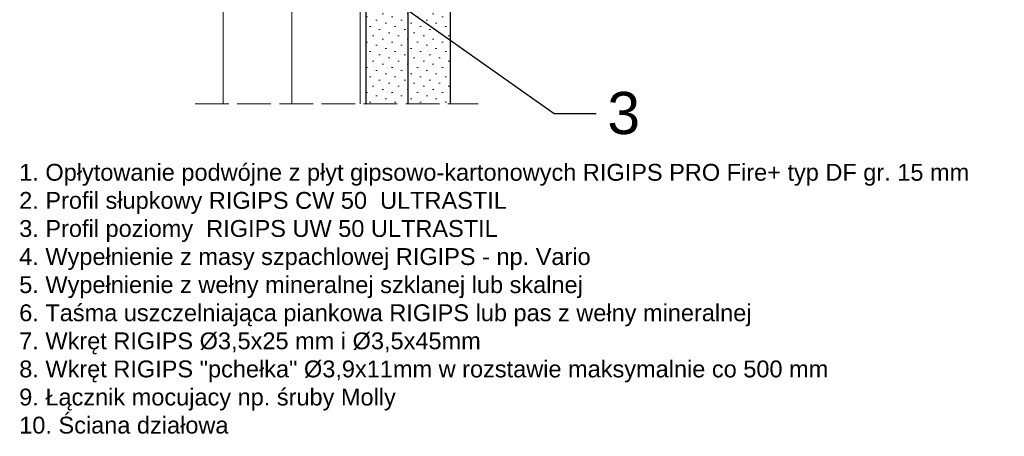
# Model space of a CAD drawing. Header units: millimetres. Extents: x 1074 to 3101, y -548 to 1635.
# Tile 1 of 16: x 1087 to 1438, y -505 to -357. Entities that reach past the tile are written whole.
import ezdxf
from ezdxf import colors
from ezdxf.entities.mleader import LeaderData, LeaderLine
from ezdxf.math import Vec2, Vec3

# ---------------------------------------------------------------- set-up
doc = ezdxf.new("R2010")
doc.units = ezdxf.units.MM
doc.linetypes.add('ACAD_ISO02W100', pattern=[15, 12, -3])
for name, color, linetype, lineweight in [('_ISOVER WELNA', 7, 'BATTING', 9), ('_RIGIPS G-K', 7, 'Continuous', 25), ('_RIGIPS PROFIL', 7, 'Continuous', 18), ('KRESKOWANIE', 7, 'Continuous', 9), ('PRZERYWANA', 7, 'ACAD_ISO02W100', 9)]:
    doc.layers.add(name, color=color, linetype=linetype, lineweight=lineweight)
doc.styles.get("Standard").update_dxf_attribs({"font": 'arial.ttf'})
doc.linetypes.add('BATTING', pattern='A,0.00254,-2.54,[134,ltypeshp.shx,S=2.54,R=0,X=-2.54,Y=0],-5.08,[134,ltypeshp.shx,S=2.54,R=180,X=2.54,Y=0],-2.54', length=10.16254)
pattern_1 = [(45, (-527.7367, -878), (-1.122532, 3.367596), [0, -3.175])]

# ---------------------------------------------------------------- blocks, each defined once
blk = doc.blocks.new('_Dot')
at = {"color": 0, "linetype": 'ByBlock', "lineweight": -2}
blk.add_line((-0.5, 0), (-1, 0), dxfattribs=at)
at = {"color": 0, "linetype": 'ByBlock', "const_width": 0.5}
blk.add_lwpolyline([(-0.25, 0, 1), (0.25, 0, 1)], format="xyb", close=True, dxfattribs=at)

msp = doc.modelspace()

# ---------------------------------------------------------------- hatches: boundary and pattern name
at = {"layer": 'KRESKOWANIE'}
h = msp.add_hatch(dxfattribs=at)
h.set_pattern_fill('DOTS', color=256, scale=2, angle=45, style=0)
h.set_pattern_definition(pattern_1)
h.paths.add_polyline_path([(1225.66, -87.36), (1210.66, -87.36), (1210.66, -386.97), (1225.66, -386.97)])
h = msp.add_hatch(dxfattribs=at)
h.set_pattern_fill('DOTS', color=256, scale=2, angle=45, style=0)
h.set_pattern_definition(pattern_1)
h.paths.add_polyline_path([(1240.66, -87.36), (1225.66, -87.36), (1225.66, -386.97), (1240.66, -386.97)])

# ---------------------------------------------------------------- linework, layer by layer
at = {"layer": '_ISOVER WELNA', "ltscale": 2.4}
msp.add_line((1184.26, -87.36), (1184.26, -386.97), dxfattribs=at)
at = {"layer": '_RIGIPS G-K'}
for p, q in [((1210.66, -87.36), (1210.66, -386.97)), ((1225.66, -87.36), (1225.66, -386.97)), ((1240.66, -87.36), (1240.66, -386.97))]:
    msp.add_line(p, q, dxfattribs=at)
at = {"layer": '_RIGIPS PROFIL', "lineweight": 9}
for p, q in [((1159.86, -87.36), (1159.86, -386.97)), ((1208.66, -87.36), (1208.66, -386.97))]:
    msp.add_line(p, q, dxfattribs=at)
at = {"layer": 'PRZERYWANA'}
msp.add_line((1149.86, -386.97), (1250.66, -386.97), dxfattribs=at)

# ---------------------------------------------------------------- texts
at = {"layer": 'KRESKOWANIE', "insert": (1087.2, -408.33), "char_height": 6, "attachment_point": 1}
msp.add_mtext_dynamic_manual_height_columns('1. Opłytowanie podwójne z płyt gipsowo-kartonowych RIGIPS PRO Fire+ typ DF gr. 15 mm\\P2. Profil słupkowy RIGIPS CW 50  ULTRASTIL\\P3. Profil poziomy  RIGIPS UW 50 ULTRASTIL\\P4. Wypełnienie z masy szpachlowej RIGIPS - np. Vario\\P5. Wypełnienie z wełny mineralnej szklanej lub skalnej\\P6. Taśma uszczelniająca piankowa RIGIPS lub pas z wełny mineralnej\\P7. Wkręt RIGIPS %%C3,5x25 mm i %%C3,5x45mm\\P8. Wkręt RIGIPS "pchełka" %%C3,9x11mm w rozstawie maksymalnie co 500 mm\\P9. Łącznik mocujacy np. śruby Molly\\P10. Ściana działowa', width=436.7801, gutter_width=12.5, heights=[0], dxfattribs=at)

# ---------------------------------------------------------------- leaders
at = {"layer": 'KRESKOWANIE'}
ml = msp.add_multileader_mtext('Standard', dxfattribs=at)
ml.set_content('3', color=256)
ml.set_leader_properties()
ml.set_arrow_properties(name='DOT')
ml.build(insert=Vec2(0, 0))
ml.multileader.update_dxf_attribs({"dogleg_length": 15})
ctx = ml.context
ctx.base_point, ctx.char_height, ctx.landing_gap_size, ctx.plane_origin = Vec3(1292.71, -390.35), 15, 4, Vec3(1165.86, -310.94)
notes = []
notes.append((ctx, [(0, (1, 1, 0), (1277.71, -390.35), (1, 0), 15, [(0, [(1159.86, -307.06)], 0, [])])]))
ctx.mtext.insert, ctx.mtext.flow_direction = Vec3(1296.71, -382.72), 5
for ctx, leaders in notes:
    for number, flags, end, landing, length, lines in leaders:
        leader = LeaderData()
        leader.index, (leader.has_last_leader_line, leader.has_dogleg_vector, leader.attachment_direction) = number, flags
        leader.last_leader_point, leader.dogleg_vector, leader.dogleg_length = Vec3(end), Vec3(landing), length
        for number, points, colour, breaks in lines:
            line = LeaderLine()
            line.index, line.vertices, line.color, line.breaks = number, Vec3.list(points), colors.encode_raw_color(colour), breaks
            leader.lines.append(line)
        ctx.leaders.append(leader)

doc.saveas('drawing.dxf')
